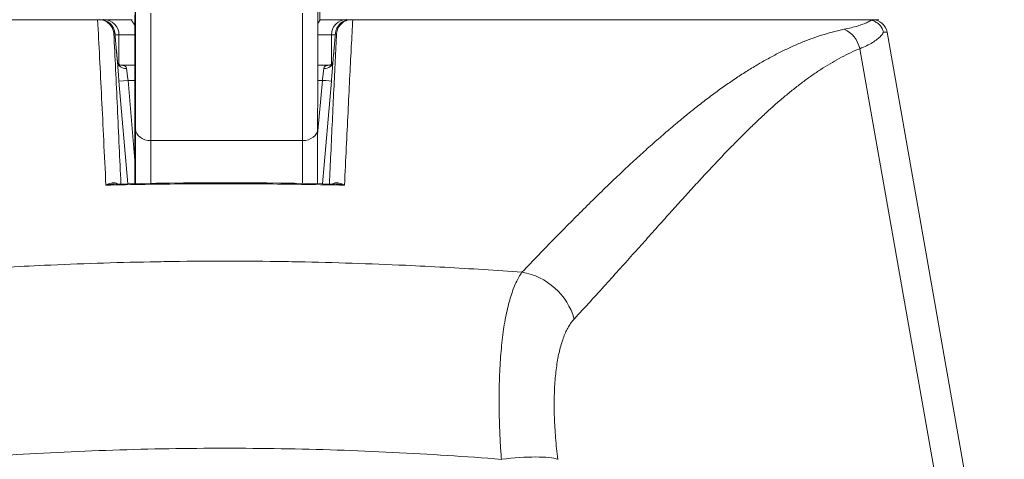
# Model space of a CAD drawing. Header units: inches. Extents: x 1 to 178, y 1 to 113.
# Tile 7 of 66: x 62.311 to 63.589, y 18.209 to 18.779. Entities that reach past the tile are written whole.
import ezdxf

# ---------------------------------------------------------------- set-up
doc = ezdxf.new("R2010")
doc.units = ezdxf.units.IN
doc.header["$LTSCALE"] = 10.666667
doc.header["$MEASUREMENT"] = 0
for name, color, linetype, lineweight in [('Dimension (ANSI)', 7, 'Continuous', 13), ('Visible (ANSI)', 7, 'Continuous', 13), ('Visible Narrow (ANSI)', 7, 'Continuous', 18)]:
    doc.layers.add(name, color=color, linetype=linetype, lineweight=lineweight)
doc.styles.add('Note Text (ANSI)', font='RomanS.shx')
doc.dimstyles.new('Default (ANSI)', dxfattribs={"dimscale": 10.666667, "dimtxt": 0.12, "dimasz": 0.098425, "dimexe": 0.125, "dimexo": 0.0625, "dimgap": 0.031496, "dimtad": 0, "dimtih": 1, "dimtoh": 1, "dimrnd": 1e-08, "dimzin": 0, "dimdsep": 46, "dimtxsty": 'Note Text (ANSI)', "dimcen": 0.09, "dimdle": 0.393701, "dimclrd": 256, "dimclre": 256, "dimclrt": 256, "dimadec": 0, "dimazin": 0, "dimtfac": 1, "dimtofl": 0, "dimtmove": 0, "dimatfit": 3, "dimfxl": 1, "dimtolj": 1, "dimtzin": 4, "dimlwd": -1, "dimlwe": -1, "dimarcsym": 0})

# ---------------------------------------------------------------- blocks, each defined once
blk = doc.blocks.new('*D10')
at = {"layer": 'Defpoints', "color": 0, "transparency": 16777216}
for p in [(64.703, 21.8328), (40.828, 17.9457), (64.703, 17.9457)]:
    blk.add_point(p, dxfattribs=at)
at = {"layer": 'Dimension (ANSI)', "transparency": 16777216}
for p, q in [((40.828, 18.6123), (40.828, 23.1661)), ((64.703, 18.6123), (64.703, 23.1661)), ((41.8778, 21.8328), (49.8695, 21.8328)), ((63.6531, 21.8328), (55.6614, 21.8328))]:
    blk.add_line(p, q, dxfattribs=at)
for points in [[(41.8778, 22.0077), (41.8778, 21.6578), (40.828, 21.8328)], [(63.6531, 22.0077), (63.6531, 21.6578), (64.703, 21.8328)]]:
    blk.add_solid(points, dxfattribs=at)
at = {"layer": 'Dimension (ANSI)', "transparency": 16777216, "insert": (50.2055, 22.4728), "char_height": 1.28, "attachment_point": 1, "style": 'Note Text (ANSI)'}
blk.add_mtext('\\A1;23.87', dxfattribs=at)
blk = doc.blocks.new('*D11')
at = {"layer": 'Defpoints', "color": 0, "transparency": 16777216}
for p in [(64.703, 21.8328), (64.703, 17.9457), (64.828, 17.0282)]:
    blk.add_point(p, dxfattribs=at)
at = {"layer": 'Dimension (ANSI)', "transparency": 16777216}
for p, q in [((64.703, 18.6123), (64.703, 23.1661)), ((64.828, 17.6948), (64.828, 23.1661)), ((63.6531, 21.8328), (62.6032, 21.8328)), ((65.8778, 21.8328), (66.9277, 21.8328))]:
    blk.add_line(p, q, dxfattribs=at)
for points in [[(63.6531, 22.0077), (63.6531, 21.6578), (64.703, 21.8328)], [(65.8778, 22.0077), (65.8778, 21.6578), (64.828, 21.8328)]]:
    blk.add_solid(points, dxfattribs=at)
at = {"layer": 'Dimension (ANSI)', "transparency": 16777216, "insert": (67.2637, 22.4728), "char_height": 1.28, "attachment_point": 1, "style": 'Note Text (ANSI)'}
blk.add_mtext('\\A1;0.13', dxfattribs=at)

msp = doc.modelspace()

# ---------------------------------------------------------------- linework, layer by layer
at = {"layer": 'Visible (ANSI)'}
for p, q in [((62.7007, 18.7792), (62.7013, 18.7792)), ((62.4402, 18.7596), (62.4402, 18.7213)), ((62.7158, 18.7596), (62.7158, 18.7213)), ((63.4366, 18.763), (63.5543, 18.0956)), ((62.4609, 18.7202), (62.4421, 18.7202)), ((62.7138, 18.7202), (62.698, 18.7202)), ((62.4609, 18.6928), (62.4609, 18.6473)), ((62.6979, 18.6373), (62.6978, 18.5664)), ((62.8535, 18.4584), (62.8535, 18.4584)), ((62.3811, 18.2187), (62.3811, 18.2187)), ((62.7748, 18.2187), (62.7748, 18.2187))]:
    msp.add_line(p, q, dxfattribs=at)
for centre, start, end in [((62.4154, 18.7596), 4.9119, 90), ((62.4205, 18.7596), 0, 90), ((62.7354, 18.7596), 90, 180), ((62.7405, 18.7596), 90, 175.0881), ((63.4173, 18.7596), 10, 90)]:
    msp.add_arc(centre, 0.0197, start, end, dxfattribs=at)
msp.add_ellipse((62.4417, 18.732), major_axis=(0, -0.0118), ratio=0.79344, start_param=6.283173, end_param=6.283207, dxfattribs=at)
for points, knots in [([(62.698, 18.8011), (62.698, 18.7804), (62.698, 18.7601), (62.698, 18.7124), (62.698, 18.6856), (62.6979, 18.6537), (62.6979, 18.6452), (62.6979, 18.6373)], [0.0826085, 0.0826085, 0.0826085, 0.0826085, 0.2432605, 0.2432605, 0.482131, 0.482131, 0.5753368, 0.5753368, 0.5753368, 0.5753368]), ([(61.7306, 18.7792), (61.7306, 18.7792), (61.7309, 18.7792), (61.7314, 18.7792), (61.7319, 18.7792), (61.7327, 18.7792), (61.7336, 18.7792), (61.7346, 18.7792), (61.7358, 18.7792), (61.7371, 18.7792), (61.7385, 18.7792), (61.74, 18.7792), (61.7418, 18.7792), (61.7435, 18.7792), (61.7455, 18.7792), (61.7476, 18.7792), (61.7497, 18.7792), (61.7519, 18.7792), (61.7544, 18.7792), (61.757, 18.7792), (61.7597, 18.7792), (61.7629, 18.7792), (61.7661, 18.7792), (61.7697, 18.7792), (61.7737, 18.7792), (61.7776, 18.7792), (61.7819, 18.7792), (61.7866, 18.7792), (61.7913, 18.7792), (61.7964, 18.7792), (61.8019, 18.7792), (61.8074, 18.7792), (61.8134, 18.7792), (61.8197, 18.7792), (61.8261, 18.7792), (61.833, 18.7792), (61.8402, 18.7792), (61.8475, 18.7792), (61.8552, 18.7792), (61.8636, 18.7792), (61.8719, 18.7792), (61.881, 18.7792), (61.8899, 18.7792), (61.8988, 18.7792), (61.9076, 18.7792), (61.9161, 18.7792), (61.9246, 18.7792), (61.9327, 18.7792), (61.9405, 18.7792), (61.9484, 18.7792), (61.956, 18.7792), (61.9635, 18.7792), (61.971, 18.7792), (61.9784, 18.7792), (61.9859, 18.7792), (61.9934, 18.7792), (62.0009, 18.7792), (62.0087, 18.7792), (62.0164, 18.7792), (62.0243, 18.7792), (62.0324, 18.7792), (62.0405, 18.7792), (62.0488, 18.7792), (62.0573, 18.7792), (62.0659, 18.7792), (62.0748, 18.7792), (62.0839, 18.7792), (62.0931, 18.7792), (62.1024, 18.7792), (62.1113, 18.7792), (62.1201, 18.7792), (62.1286, 18.7792), (62.1366, 18.7792), (62.1446, 18.7792), (62.1521, 18.7792), (62.1593, 18.7792), (62.1665, 18.7792), (62.1733, 18.7792), (62.1798, 18.7792), (62.1863, 18.7792), (62.1924, 18.7792), (62.1982, 18.7792), (62.204, 18.7792), (62.2095, 18.7792), (62.2147, 18.7792), (62.2199, 18.7792), (62.2249, 18.7792), (62.2297, 18.7792), (62.2345, 18.7792), (62.2392, 18.7792), (62.2438, 18.7792), (62.2484, 18.7792), (62.2529, 18.7792), (62.2575, 18.7792), (62.2621, 18.7792), (62.2667, 18.7792), (62.2716, 18.7792), (62.2764, 18.7792), (62.2814, 18.7792), (62.2867, 18.7792), (62.2921, 18.7792), (62.2978, 18.7792), (62.3036, 18.7792), (62.3093, 18.7792), (62.3152, 18.7792), (62.3207, 18.7792), (62.3262, 18.7792), (62.3313, 18.7792), (62.3362, 18.7792), (62.341, 18.7792), (62.3456, 18.7792), (62.3499, 18.7792), (62.3542, 18.7792), (62.3584, 18.7792), (62.3624, 18.7792), (62.3663, 18.7792), (62.3702, 18.7792), (62.3738, 18.7792), (62.3775, 18.7792), (62.381, 18.7792), (62.3844, 18.7792), (62.3878, 18.7792), (62.3911, 18.7792), (62.3942, 18.7792), (62.3974, 18.7792), (62.4004, 18.7792), (62.4033, 18.7792), (62.4062, 18.7792), (62.409, 18.7792), (62.4117, 18.7792), (62.4144, 18.7792), (62.4171, 18.7792), (62.4196, 18.7792), (62.4222, 18.7792), (62.4246, 18.7792), (62.427, 18.7792), (62.4294, 18.7792), (62.4317, 18.7792), (62.434, 18.7792), (62.4362, 18.7792), (62.4384, 18.7792), (62.4405, 18.7792), (62.4426, 18.7792), (62.4446, 18.7792), (62.4466, 18.7792), (62.4485, 18.7792), (62.4504, 18.7792), (62.4521, 18.7792), (62.4539, 18.7792), (62.4556, 18.7792), (62.4572, 18.7792)], [0, 0, 0, 0, 0.02, 0.02, 0.02, 0.04, 0.04, 0.04, 0.06, 0.06, 0.06, 0.08, 0.08, 0.08, 0.1, 0.1, 0.1, 0.12, 0.12, 0.12, 0.14, 0.14, 0.14, 0.16, 0.16, 0.16, 0.18, 0.18, 0.18, 0.2, 0.2, 0.2, 0.22, 0.22, 0.22, 0.24, 0.24, 0.24, 0.26, 0.26, 0.26, 0.28, 0.28, 0.28, 0.3, 0.3, 0.3, 0.32, 0.32, 0.32, 0.34, 0.34, 0.34, 0.36, 0.36, 0.36, 0.38, 0.38, 0.38, 0.4, 0.4, 0.4, 0.42, 0.42, 0.42, 0.44, 0.44, 0.44, 0.46, 0.46, 0.46, 0.48, 0.48, 0.48, 0.5, 0.5, 0.5, 0.52, 0.52, 0.52, 0.54, 0.54, 0.54, 0.56, 0.56, 0.56, 0.58, 0.58, 0.58, 0.6, 0.6, 0.6, 0.62, 0.62, 0.62, 0.64, 0.64, 0.64, 0.66, 0.66, 0.66, 0.68, 0.68, 0.68, 0.7, 0.7, 0.7, 0.72, 0.72, 0.72, 0.74, 0.74, 0.74, 0.76, 0.76, 0.76, 0.78, 0.78, 0.78, 0.8, 0.8, 0.8, 0.82, 0.82, 0.82, 0.84, 0.84, 0.84, 0.86, 0.86, 0.86, 0.88, 0.88, 0.88, 0.9, 0.9, 0.9, 0.92, 0.92, 0.92, 0.94, 0.94, 0.94, 0.96, 0.96, 0.96, 0.98, 0.98, 0.98, 1, 1, 1, 1]), ([(62.4139, 18.7792), (62.4162, 18.7792), (62.4186, 18.7788), (62.4232, 18.7771), (62.4254, 18.7757), (62.4291, 18.7723), (62.4306, 18.7702), (62.4325, 18.7662), (62.4331, 18.7644), (62.4334, 18.7621), (62.4335, 18.7617), (62.4335, 18.7613)], [-0.07186063, -0.07186063, -0.07186063, -0.07186063, -0.05375453, -0.05375453, -0.03421213, -0.03421213, -0.01469635, -0.01469635, 0, 0, 0.00333954, 0.00333954, 0.00333954, 0.00333954]), ([(62.4609, 18.7721), (62.4597, 18.7736), (62.4587, 18.7748), (62.4573, 18.7767), (62.4569, 18.7775), (62.4566, 18.7782), (62.4566, 18.7784), (62.4566, 18.7785)], [0.012185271, 0.012185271, 0.012185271, 0.012185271, 0.01644749, 0.01644749, 0.02012058, 0.02012058, 0.02145456, 0.02145456, 0.02145456, 0.02145456]), ([(62.4609, 18.6928), (62.4609, 18.7031), (62.4609, 18.714), (62.4609, 18.735), (62.4609, 18.7453), (62.4609, 18.7644), (62.4609, 18.7733), (62.4609, 18.7825), (62.4609, 18.7839), (62.4609, 18.7853)], [0, 0, 0, 0, 0.0810285, 0.0810285, 0.1605957, 0.1605957, 0.2402112, 0.2402112, 0.2554709, 0.2554709, 0.2554709, 0.2554709]), ([(62.7006, 18.7785), (62.7006, 18.7785), (62.7006, 18.7784), (62.7006, 18.778), (62.7003, 18.7775), (62.6994, 18.7761), (62.6988, 18.7752), (62.698, 18.7743)], [0.045272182, 0.045272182, 0.045272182, 0.045272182, 0.045667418, 0.045667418, 0.048563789, 0.048563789, 0.051735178, 0.051735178, 0.051735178, 0.051735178]), ([(62.7013, 18.7792), (62.7029, 18.7792), (62.7046, 18.7792), (62.7064, 18.7792), (62.7081, 18.7792), (62.71, 18.7792), (62.7119, 18.7792), (62.7138, 18.7792), (62.7158, 18.7792), (62.7179, 18.7792), (62.72, 18.7792), (62.7221, 18.7792), (62.7243, 18.7792), (62.7265, 18.7792), (62.7288, 18.7792), (62.7311, 18.7792), (62.7335, 18.7792), (62.7359, 18.7792), (62.7383, 18.7792), (62.7408, 18.7792), (62.7433, 18.7792), (62.7459, 18.7792), (62.7485, 18.7792), (62.7511, 18.7792), (62.7539, 18.7792), (62.7567, 18.7792), (62.7596, 18.7792), (62.7626, 18.7792), (62.7655, 18.7792), (62.7686, 18.7792), (62.7719, 18.7792), (62.7751, 18.7792), (62.7784, 18.7792), (62.7819, 18.7792), (62.7855, 18.7792), (62.7891, 18.7792), (62.7929, 18.7792), (62.7967, 18.7792), (62.8007, 18.7792), (62.8049, 18.7792), (62.809, 18.7792), (62.8134, 18.7792), (62.8178, 18.7792), (62.8223, 18.7792), (62.8269, 18.7792), (62.8319, 18.7792), (62.8368, 18.7792), (62.842, 18.7792), (62.8474, 18.7792), (62.8529, 18.7792), (62.8585, 18.7792), (62.8639, 18.7792), (62.8694, 18.7792), (62.8746, 18.7792), (62.8796, 18.7792), (62.8846, 18.7792), (62.8894, 18.7792), (62.8941, 18.7792), (62.8988, 18.7792), (62.9034, 18.7792), (62.908, 18.7792), (62.9125, 18.7792), (62.9171, 18.7792), (62.9217, 18.7792), (62.9264, 18.7792), (62.9311, 18.7792), (62.936, 18.7792), (62.941, 18.7792), (62.9461, 18.7792), (62.9515, 18.7792), (62.957, 18.7792), (62.9627, 18.7792), (62.9688, 18.7792), (62.9748, 18.7792), (62.9812, 18.7792), (62.988, 18.7792), (62.9948, 18.7792), (63.0019, 18.7792), (63.0094, 18.7792), (63.0168, 18.7792), (63.0247, 18.7792), (63.033, 18.7792), (63.0413, 18.7792), (63.05, 18.7792), (63.0589, 18.7792), (63.0679, 18.7792), (63.077, 18.7792), (63.0857, 18.7792), (63.0945, 18.7792), (63.1029, 18.7792), (63.1111, 18.7792), (63.1192, 18.7792), (63.1272, 18.7792), (63.1351, 18.7792), (63.1429, 18.7792), (63.1505, 18.7792), (63.1581, 18.7792), (63.1656, 18.7792), (63.1729, 18.7792), (63.1803, 18.7792), (63.1876, 18.7792), (63.1949, 18.7792), (63.2022, 18.7792), (63.2096, 18.7792), (63.2171, 18.7792), (63.2247, 18.7792), (63.2324, 18.7792), (63.2402, 18.7792), (63.2483, 18.7792), (63.2564, 18.7792), (63.2647, 18.7792), (63.2729, 18.7792), (63.2812, 18.7792), (63.2893, 18.7792), (63.2969, 18.7792), (63.3046, 18.7792), (63.3118, 18.7792), (63.3187, 18.7792), (63.3255, 18.7792), (63.3321, 18.7792), (63.3382, 18.7792), (63.3444, 18.7792), (63.3501, 18.7792), (63.3555, 18.7792), (63.3609, 18.7792), (63.366, 18.7792), (63.3706, 18.7792), (63.3753, 18.7792), (63.3796, 18.7792), (63.3836, 18.7792), (63.3876, 18.7792), (63.3912, 18.7792), (63.3944, 18.7792), (63.3976, 18.7792), (63.4003, 18.7792), (63.4028, 18.7792), (63.4053, 18.7792), (63.4075, 18.7792), (63.4095, 18.7792), (63.4116, 18.7792), (63.4135, 18.7792), (63.4152, 18.7792), (63.4169, 18.7792), (63.4184, 18.7792), (63.4197, 18.7792), (63.421, 18.7792), (63.4221, 18.7792), (63.4231, 18.7792), (63.424, 18.7792), (63.4247, 18.7792), (63.4252, 18.7792), (63.4257, 18.7792), (63.4259, 18.7792), (63.426, 18.7792)], [0, 0, 0, 0, 0.019608, 0.019608, 0.019608, 0.039216, 0.039216, 0.039216, 0.058824, 0.058824, 0.058824, 0.078431, 0.078431, 0.078431, 0.098039, 0.098039, 0.098039, 0.117647, 0.117647, 0.117647, 0.137255, 0.137255, 0.137255, 0.156863, 0.156863, 0.156863, 0.176471, 0.176471, 0.176471, 0.196078, 0.196078, 0.196078, 0.215686, 0.215686, 0.215686, 0.235294, 0.235294, 0.235294, 0.254902, 0.254902, 0.254902, 0.27451, 0.27451, 0.27451, 0.294118, 0.294118, 0.294118, 0.313725, 0.313725, 0.313725, 0.333333, 0.333333, 0.333333, 0.352941, 0.352941, 0.352941, 0.372549, 0.372549, 0.372549, 0.392157, 0.392157, 0.392157, 0.411765, 0.411765, 0.411765, 0.431373, 0.431373, 0.431373, 0.45098, 0.45098, 0.45098, 0.470588, 0.470588, 0.470588, 0.490196, 0.490196, 0.490196, 0.509804, 0.509804, 0.509804, 0.529412, 0.529412, 0.529412, 0.54902, 0.54902, 0.54902, 0.568627, 0.568627, 0.568627, 0.588235, 0.588235, 0.588235, 0.607843, 0.607843, 0.607843, 0.627451, 0.627451, 0.627451, 0.647059, 0.647059, 0.647059, 0.666667, 0.666667, 0.666667, 0.686275, 0.686275, 0.686275, 0.705882, 0.705882, 0.705882, 0.72549, 0.72549, 0.72549, 0.745098, 0.745098, 0.745098, 0.764706, 0.764706, 0.764706, 0.784314, 0.784314, 0.784314, 0.803922, 0.803922, 0.803922, 0.823529, 0.823529, 0.823529, 0.843137, 0.843137, 0.843137, 0.862745, 0.862745, 0.862745, 0.882353, 0.882353, 0.882353, 0.901961, 0.901961, 0.901961, 0.921569, 0.921569, 0.921569, 0.941176, 0.941176, 0.941176, 0.960784, 0.960784, 0.960784, 0.980392, 0.980392, 0.980392, 1, 1, 1, 1]), ([(62.742, 18.7792), (62.7396, 18.7792), (62.7371, 18.7788), (62.7348, 18.7779), (62.7325, 18.777), (62.7304, 18.7757), (62.7287, 18.774), (62.7269, 18.7724), (62.7254, 18.7704), (62.7243, 18.7682), (62.7232, 18.766), (62.7226, 18.7637), (62.7224, 18.7613)], [0, 0, 0, 0, 0.25, 0.25, 0.25, 0.5, 0.5, 0.5, 0.75, 0.75, 0.75, 1, 1, 1, 1]), ([(63.4162, 18.7785), (63.4149, 18.7788), (63.4136, 18.779), (63.4111, 18.7792), (63.4099, 18.7792), (63.4089, 18.7792)], [0.000001, 0.000001, 0.000001, 0.000001, 0.01272699, 0.01272699, 0.02459906, 0.02459906, 0.02459906, 0.02459906]), ([(63.4162, 18.7785), (63.4179, 18.7781), (63.4197, 18.7774), (63.4231, 18.7756), (63.4246, 18.7746), (63.4274, 18.772), (63.4286, 18.7705), (63.4305, 18.7675), (63.4312, 18.7659), (63.4318, 18.7638), (63.4319, 18.7634), (63.432, 18.763)], [0.00000021, 0.00000021, 0.00000021, 0.00000021, 0.01790702, 0.01790702, 0.03464891, 0.03464891, 0.05076492, 0.05076492, 0.06565697, 0.06565697, 0.06905546, 0.06905546, 0.06905546, 0.06905546]), ([(62.4367, 18.7416), (62.437, 18.7374), (62.4374, 18.7332), (62.4379, 18.7275), (62.4381, 18.7259), (62.4382, 18.7243)], [0, 0, 0, 0, 0.03177496, 0.03177496, 0.04542173, 0.04542173, 0.04542173, 0.04542173]), ([(62.7177, 18.7243), (62.718, 18.7279), (62.7184, 18.7319), (62.7189, 18.7378), (62.7191, 18.7397), (62.7192, 18.7416)], [0, 0, 0, 0, 0.03104913, 0.03104913, 0.0454378, 0.0454378, 0.0454378, 0.0454378]), ([(62.4382, 18.7243), (62.4382, 18.7242), (62.4383, 18.7241), (62.4384, 18.7237), (62.4385, 18.7234), (62.439, 18.7225), (62.4394, 18.722), (62.4402, 18.7212), (62.4406, 18.7209), (62.4413, 18.7205), (62.4417, 18.7203), (62.4421, 18.7202), (62.4422, 18.7202), (62.4422, 18.7202)], [0.00221293, 0.00221293, 0.00221293, 0.00221293, 0.00676414, 0.00676414, 0.01367449, 0.01367449, 0.0232353, 0.0232353, 0.0303251, 0.0303251, 0.03762674, 0.03762674, 0.0442281, 0.0442281, 0.0442281, 0.0442281]), ([(62.7137, 18.7202), (62.7137, 18.7202), (62.7137, 18.7202), (62.7139, 18.7202), (62.7142, 18.7203), (62.7149, 18.7207), (62.7154, 18.721), (62.7165, 18.7219), (62.7171, 18.7227), (62.7175, 18.7236), (62.7176, 18.7239), (62.7177, 18.7241), (62.7177, 18.7242), (62.7177, 18.7243)], [0.00826605, 0.00826605, 0.00826605, 0.00826605, 0.01093076, 0.01093076, 0.01929717, 0.01929717, 0.02796556, 0.02796556, 0.04070726, 0.04070726, 0.04645278, 0.04645278, 0.05018482, 0.05018482, 0.05018482, 0.05018482]), ([(62.4609, 18.5665), (62.4609, 18.5739), (62.4609, 18.5821), (62.4609, 18.6005), (62.4609, 18.611), (62.4609, 18.6301), (62.4609, 18.6389), (62.4609, 18.6473)], [0.1753991, 0.1753991, 0.1753991, 0.1753991, 0.2454689, 0.2454689, 0.3251907, 0.3251907, 0.3912181, 0.3912181, 0.3912181, 0.3912181])]:
    msp.add_open_spline(points, degree=3, knots=knots, dxfattribs=at)
for points in [[(62.4566, 18.7792), (62.4566, 18.7792), (62.4566, 18.779), (62.4566, 18.7785)], [(62.7006, 18.7785), (62.7007, 18.779), (62.7007, 18.7792), (62.7007, 18.7792)], [(62.435, 18.7612), (62.4356, 18.7547), (62.4361, 18.7481), (62.4367, 18.7416)], [(62.7192, 18.7416), (62.7198, 18.7481), (62.7204, 18.7547), (62.7209, 18.7612)], [(62.4382, 18.7243), (62.4382, 18.7243), (62.4382, 18.7243), (62.4382, 18.7243)], [(62.4338, 18.5659), (62.5298, 18.5682), (62.6261, 18.5682), (62.7221, 18.5659)]]:
    msp.add_open_spline(points, degree=3, dxfattribs=at)
at = {"layer": 'Visible Narrow (ANSI)'}
for p, q in [((62.7006, 19.1975), (62.7006, 18.7785)), ((62.435, 18.7613), (62.4335, 18.7613)), ((62.4351, 18.7596), (62.4402, 18.7596)), ((62.4609, 18.7596), (62.4402, 18.7596)), ((62.7158, 18.7596), (62.698, 18.7596)), ((62.7158, 18.7596), (62.7208, 18.7596)), ((62.7209, 18.7613), (62.7224, 18.7613)), ((63.4012, 18.7416), (63.5152, 18.0956)), ((62.4402, 18.6995), (62.452, 18.7005)), ((62.4609, 18.7005), (62.452, 18.7005)), ((62.452, 18.7005), (62.4609, 18.5967)), ((62.6979, 18.6301), (62.704, 18.7005)), ((62.704, 18.7005), (62.698, 18.7005)), ((62.7395, 18.7044), (62.7395, 18.7044)), ((62.4402, 18.6995), (62.4517, 18.5663)), ((62.4609, 18.6928), (62.4609, 18.6473)), ((62.7042, 18.5663), (62.7157, 18.6995)), ((62.4616, 18.5665), (62.4617, 18.6374)), ((62.4813, 18.5668), (62.4814, 18.6223)), ((62.4814, 18.6223), (62.6782, 18.6223)), ((62.6782, 18.6223), (62.6781, 18.5668)), ((63.1831, 18.5595), (63.1831, 18.5595)), ((63.1636, 18.538), (63.1636, 18.538)), ((62.3549, 18.461), (62.3549, 18.461)), ((62.3676, 18.4615), (62.3676, 18.4615)), ((62.7883, 18.4615), (62.7883, 18.4615)), ((62.8011, 18.461), (62.8011, 18.461)), ((62.8637, 18.4579), (62.8637, 18.4579)), ((62.3549, 18.2175), (62.3549, 18.2175)), ((62.3676, 18.2181), (62.3676, 18.2181)), ((62.5153, 18.2226), (62.5153, 18.2226)), ((62.6406, 18.2226), (62.6406, 18.2226)), ((62.7883, 18.2181), (62.7883, 18.2181)), ((62.8011, 18.2175), (62.8011, 18.2175))]:
    msp.add_line(p, q, dxfattribs=at)
msp.add_ellipse((62.4614, 18.8635), major_axis=(0, -0.2264), ratio=0.001274, dxfattribs=at)
for centre, major_axis, ratio, start_param, end_param in [((62.4614, 18.8635), (0, 0.2953), 0.001274, 3.840301, 4.610219), ((62.4154, 18.7596), (-0.0017, 0.0196), 0.999886, 4.712389, 6.197248), ((62.4205, 18.7596), (0, 0.0197), 0.242424, 0, 0.209684), ((62.4608, 18.7145), (0, -0.0984), 0.001274, 1.347882, 2.374224), ((62.4811, 18.8635), (0, 0.315), 0.001274, 3.840301, 4.469049), ((62.678, 18.8635), (0, -0.315), 0.001274, 0.698708, 1.327381), ((62.7405, 18.7596), (0, 0.0197), 0.999885, 0, 1.484859), ((62.7354, 18.7596), (0, 0.0197), 0.242424, 6.073501, 6.283185), ((63.371, 18.7362), (-0.0117, 0.0312), 0.918444, 4.549203, 5.568564), ((62.4405, 18.6994), (-0.0983, 1.1448), 0.000167, 1.516693, 1.533906), ((62.7381, 18.7597), (0.6986, 0.0033), 0.000807, 0.000126, 0.114964), ((62.4171, 18.7399), (0.0196, 0.0017), 0.017406, 6.283183, 6.298323), ((62.7388, 18.7399), (-0.0196, 0.0017), 0.017406, 6.268048, 6.283199), ((62.45, 18.725), (-0.0118, -0.0008), 0.778075, 0.024087, 1.518451), ((62.4524, 18.7005), (-0.0027, 0.0197), 0.02376, 0.674856, 1.567289), ((62.7035, 18.7005), (-0.0027, -0.0197), 0.02375, 1.574342, 2.466734), ((62.7059, 18.725), (0.0118, -0.0008), 0.77808, 4.7648, 6.256451), ((62.704, 18.7005), (0.0118, -0.001), 0.00001, 4.712475, 6.268225), ((62.461, 18.6256), (0, -0.0984), 0.001274, 4.489474, 5.356207), ((62.4814, 18.6374), (-0.0197, 0), 0.765673, 0.00198, 1.572776), ((62.6782, 18.6374), (0.0197, 0), 0.765673, 4.714369, 6.283185), ((62.9574, 18.377), (-0.0578, 0.0535), 0.919114, 4.113094, 5.344008), ((62.9363, 18.1951), (0.0781, 0.0098), 0.172345, 0.336593, 1.549239)]:
    msp.add_ellipse(centre, major_axis=major_axis, ratio=ratio, start_param=start_param, end_param=end_param, dxfattribs=at)
for points, knots in [([(62.4232, 18.5644), (62.4223, 18.5841), (62.4213, 18.6034), (62.4204, 18.6223), (62.4195, 18.6411), (62.4186, 18.6595), (62.4177, 18.6774), (62.4168, 18.6953), (62.416, 18.7128), (62.4151, 18.7298), (62.4142, 18.7467), (62.4133, 18.7633), (62.4125, 18.7792)], [0.0000001, 0.0000001, 0.0000001, 0.0000001, 0.25, 0.25, 0.25, 0.5, 0.5, 0.5, 0.75, 0.75, 0.75, 0.9999943, 0.9999943, 0.9999943, 0.9999943]), ([(62.7434, 18.7792), (62.7428, 18.768), (62.7422, 18.7564), (62.7416, 18.7443), (62.7415, 18.7436), (62.7415, 18.7428), (62.7415, 18.7421), (62.7408, 18.7292), (62.7401, 18.7158), (62.7394, 18.702), (62.7387, 18.6881), (62.738, 18.6738), (62.7373, 18.659), (62.7365, 18.6441), (62.7358, 18.6288), (62.735, 18.613), (62.7343, 18.5973), (62.7335, 18.581), (62.7327, 18.5644)], [0.0000001, 0.0000001, 0.0000001, 0.0000001, 0.1884522, 0.1884522, 0.1884522, 0.2, 0.2, 0.2, 0.4, 0.4, 0.4, 0.6, 0.6, 0.6, 0.8, 0.8, 0.8, 1, 1, 1, 1]), ([(63.4162, 18.7785), (63.4147, 18.7776), (63.4131, 18.7767), (63.4113, 18.7759), (63.4095, 18.775), (63.4075, 18.7742), (63.4053, 18.7734), (63.4031, 18.7726), (63.4008, 18.7718), (63.3983, 18.771), (63.3957, 18.7703), (63.393, 18.7696), (63.3902, 18.7688), (63.3873, 18.7681), (63.3842, 18.7674), (63.381, 18.7668)], [0.0000001, 0.0000001, 0.0000001, 0.0000001, 0.2, 0.2, 0.2, 0.4, 0.4, 0.4, 0.6, 0.6, 0.6, 0.8, 0.8, 0.8, 1, 1, 1, 1]), ([(63.381, 18.7668), (63.3764, 18.7658), (63.3718, 18.7647), (63.3672, 18.7635), (63.3625, 18.7623), (63.3579, 18.761), (63.3533, 18.7596), (63.3487, 18.7582), (63.3441, 18.7566), (63.3395, 18.755), (63.3349, 18.7533), (63.3303, 18.7515), (63.3256, 18.7496), (63.321, 18.7477), (63.3164, 18.7457), (63.3118, 18.7436), (63.3071, 18.7415), (63.3025, 18.7393), (63.2979, 18.737), (63.2932, 18.7346), (63.2885, 18.7322), (63.2839, 18.7296), (63.2792, 18.7271), (63.2745, 18.7244), (63.2698, 18.7216), (63.2651, 18.7189), (63.2603, 18.716), (63.2556, 18.713), (63.2508, 18.71), (63.246, 18.7069), (63.2412, 18.7037), (63.2364, 18.7005), (63.2315, 18.6971), (63.2266, 18.6937), (63.2218, 18.6903), (63.2168, 18.6867), (63.2119, 18.6831), (63.2069, 18.6794), (63.2019, 18.6756), (63.1969, 18.6717), (63.1918, 18.6679), (63.1868, 18.6638), (63.1816, 18.6597), (63.1765, 18.6556), (63.1713, 18.6513), (63.1661, 18.647), (63.1608, 18.6426), (63.1555, 18.6381), (63.1501, 18.6335), (63.1448, 18.6289), (63.1393, 18.6242), (63.1339, 18.6193), (63.1284, 18.6144), (63.1228, 18.6094), (63.1171, 18.6043), (63.1115, 18.5991), (63.1058, 18.5938), (63.1, 18.5884), (63.0942, 18.583), (63.0883, 18.5775), (63.0823, 18.5717), (63.0763, 18.566), (63.0703, 18.5602), (63.0641, 18.5542), (63.0579, 18.5482), (63.0517, 18.542), (63.0453, 18.5357), (63.0389, 18.5294), (63.0325, 18.5229), (63.0259, 18.5162), (63.0193, 18.5096), (63.0125, 18.5027), (63.0057, 18.4957), (62.9988, 18.4887), (62.9919, 18.4816), (62.9848, 18.4742), (62.9776, 18.4668), (62.9704, 18.4592), (62.963, 18.4515)], [0, 0, 0, 0, 0.038462, 0.038462, 0.038462, 0.076923, 0.076923, 0.076923, 0.115385, 0.115385, 0.115385, 0.153846, 0.153846, 0.153846, 0.192308, 0.192308, 0.192308, 0.230769, 0.230769, 0.230769, 0.269231, 0.269231, 0.269231, 0.307692, 0.307692, 0.307692, 0.346154, 0.346154, 0.346154, 0.384615, 0.384615, 0.384615, 0.423077, 0.423077, 0.423077, 0.461538, 0.461538, 0.461538, 0.5, 0.5, 0.5, 0.538462, 0.538462, 0.538462, 0.576923, 0.576923, 0.576923, 0.615385, 0.615385, 0.615385, 0.653846, 0.653846, 0.653846, 0.692308, 0.692308, 0.692308, 0.730769, 0.730769, 0.730769, 0.769231, 0.769231, 0.769231, 0.807692, 0.807692, 0.807692, 0.846154, 0.846154, 0.846154, 0.884615, 0.884615, 0.884615, 0.923077, 0.923077, 0.923077, 0.961538, 0.961538, 0.961538, 1, 1, 1, 1]), ([(62.4427, 18.5661), (62.442, 18.5824), (62.4412, 18.5984), (62.4405, 18.614), (62.4397, 18.6316), (62.4389, 18.6488), (62.4381, 18.6656), (62.4373, 18.6824), (62.4365, 18.6987), (62.4358, 18.7147), (62.435, 18.7306), (62.4343, 18.7462), (62.4335, 18.7612)], [0.027492, 0.027492, 0.027492, 0.027492, 0.25, 0.25, 0.25, 0.5, 0.5, 0.5, 0.75, 0.75, 0.75, 0.9999846, 0.9999846, 0.9999846, 0.9999846]), ([(62.7224, 18.7613), (62.7218, 18.75), (62.7213, 18.7383), (62.7207, 18.7262), (62.7201, 18.714), (62.7195, 18.7015), (62.7189, 18.6885), (62.7183, 18.6755), (62.7176, 18.6621), (62.717, 18.6482), (62.7163, 18.6343), (62.7157, 18.62), (62.715, 18.6053), (62.7144, 18.5925), (62.7138, 18.5794), (62.7132, 18.5661)], [0, 0, 0, 0, 0.2, 0.2, 0.2, 0.4, 0.4, 0.4, 0.6, 0.6, 0.6, 0.8, 0.8, 0.8, 0.9738598, 0.9738598, 0.9738598, 0.9738598]), ([(62.7192, 18.7416), (62.7195, 18.7448), (62.7198, 18.7481), (62.7201, 18.7514), (62.7204, 18.7547), (62.7206, 18.758), (62.7209, 18.7613)], [0, 0, 0, 0, 0.5, 0.5, 0.5, 1, 1, 1, 1]), ([(63.432, 18.763), (63.4311, 18.7614), (63.43, 18.7599), (63.4286, 18.7583), (63.4273, 18.7568), (63.4257, 18.7553), (63.4238, 18.7539), (63.422, 18.7524), (63.4199, 18.751), (63.4176, 18.7496), (63.4154, 18.7482), (63.4128, 18.7468), (63.4101, 18.7455), (63.4074, 18.7442), (63.4044, 18.7429), (63.4012, 18.7416)], [0, 0, 0, 0, 0.2, 0.2, 0.2, 0.4, 0.4, 0.4, 0.6, 0.6, 0.6, 0.8, 0.8, 0.8, 1, 1, 1, 1]), ([(62.4383, 18.724), (62.438, 18.7266), (62.4378, 18.7293), (62.4375, 18.7322), (62.4372, 18.7352), (62.437, 18.7383), (62.4367, 18.7416)], [0.0000188, 0.0000188, 0.0000188, 0.0000188, 0.5, 0.5, 0.5, 1, 1, 1, 1]), ([(62.7177, 18.724), (62.7179, 18.7267), (62.7182, 18.7296), (62.7184, 18.7325), (62.7187, 18.7354), (62.719, 18.7384), (62.7192, 18.7416)], [0, 0, 0, 0, 0.5, 0.5, 0.5, 1, 1, 1, 1]), ([(63.4012, 18.7416), (63.3972, 18.74), (63.3933, 18.7382), (63.3893, 18.7364), (63.3853, 18.7345), (63.3814, 18.7325), (63.3774, 18.7305), (63.3735, 18.7284), (63.3695, 18.7262), (63.3656, 18.7239), (63.3616, 18.7216), (63.3577, 18.7192), (63.3538, 18.7167), (63.3498, 18.7142), (63.3459, 18.7115), (63.3419, 18.7088), (63.338, 18.7061), (63.334, 18.7033), (63.3301, 18.7003), (63.3261, 18.6974), (63.3221, 18.6944), (63.3181, 18.6912), (63.3141, 18.6881), (63.3101, 18.6849), (63.3061, 18.6815), (63.3021, 18.6782), (63.2981, 18.6747), (63.294, 18.6712), (63.2899, 18.6677), (63.2858, 18.664), (63.2817, 18.6602), (63.2776, 18.6565), (63.2735, 18.6526), (63.2693, 18.6487), (63.2651, 18.6447), (63.2609, 18.6407), (63.2566, 18.6365), (63.2524, 18.6323), (63.2481, 18.628), (63.2437, 18.6236), (63.2394, 18.6193), (63.235, 18.6148), (63.2305, 18.6102), (63.226, 18.6056), (63.2215, 18.6008), (63.217, 18.596), (63.2124, 18.5912), (63.2078, 18.5862), (63.203, 18.5812), (63.1983, 18.5761), (63.1936, 18.571), (63.1887, 18.5657), (63.1839, 18.5604), (63.1789, 18.555), (63.1739, 18.5494), (63.1689, 18.5439), (63.1638, 18.5382), (63.1586, 18.5324), (63.1534, 18.5266), (63.148, 18.5207), (63.1426, 18.5147), (63.1372, 18.5086), (63.1317, 18.5025), (63.126, 18.4961), (63.1204, 18.4898), (63.1146, 18.4834), (63.1087, 18.4768), (63.1028, 18.4702), (63.0968, 18.4635), (63.0906, 18.4566), (63.0845, 18.4497), (63.0781, 18.4427), (63.0716, 18.4356), (63.0652, 18.4284), (63.0585, 18.4211), (63.0517, 18.4136), (63.0448, 18.4061), (63.0378, 18.3985), (63.0306, 18.3907)], [0, 0, 0, 0, 0.038462, 0.038462, 0.038462, 0.076923, 0.076923, 0.076923, 0.115385, 0.115385, 0.115385, 0.153846, 0.153846, 0.153846, 0.192308, 0.192308, 0.192308, 0.230769, 0.230769, 0.230769, 0.269231, 0.269231, 0.269231, 0.307692, 0.307692, 0.307692, 0.346154, 0.346154, 0.346154, 0.384615, 0.384615, 0.384615, 0.423077, 0.423077, 0.423077, 0.461538, 0.461538, 0.461538, 0.5, 0.5, 0.5, 0.538462, 0.538462, 0.538462, 0.576923, 0.576923, 0.576923, 0.615385, 0.615385, 0.615385, 0.653846, 0.653846, 0.653846, 0.692308, 0.692308, 0.692308, 0.730769, 0.730769, 0.730769, 0.769231, 0.769231, 0.769231, 0.807692, 0.807692, 0.807692, 0.846154, 0.846154, 0.846154, 0.884615, 0.884615, 0.884615, 0.923077, 0.923077, 0.923077, 0.961538, 0.961538, 0.961538, 1, 1, 1, 1]), ([(62.4383, 18.724), (62.4383, 18.7231), (62.4384, 18.7221), (62.4385, 18.721), (62.4386, 18.7198), (62.4386, 18.7185), (62.4388, 18.7171), (62.4389, 18.7156), (62.439, 18.714), (62.4391, 18.7122), (62.4393, 18.7104), (62.4394, 18.7084), (62.4396, 18.7063), (62.4398, 18.7042), (62.44, 18.7019), (62.4402, 18.6995)], [0, 0, 0, 0, 0.2, 0.2, 0.2, 0.4, 0.4, 0.4, 0.6, 0.6, 0.6, 0.8, 0.8, 0.8, 1, 1, 1, 1]), ([(62.4421, 18.7202), (62.4426, 18.7202), (62.4431, 18.7202), (62.4435, 18.7201), (62.4441, 18.7201), (62.4447, 18.72), (62.4453, 18.7199), (62.4458, 18.7198), (62.4463, 18.7197), (62.4468, 18.7195), (62.4473, 18.7194), (62.4477, 18.7192), (62.4481, 18.7189), (62.4485, 18.7187), (62.4488, 18.7184), (62.4491, 18.7181), (62.4493, 18.7178), (62.4496, 18.7175), (62.4497, 18.7171), (62.4499, 18.7167), (62.45, 18.7163), (62.45, 18.7158)], [0.0290088, 0.0290088, 0.0290088, 0.0290088, 0.1428571, 0.1428571, 0.1428571, 0.2857143, 0.2857143, 0.2857143, 0.4285714, 0.4285714, 0.4285714, 0.5714286, 0.5714286, 0.5714286, 0.7142857, 0.7142857, 0.7142857, 0.8571429, 0.8571429, 0.8571429, 0.999998, 0.999998, 0.999998, 0.999998]), ([(62.7059, 18.7158), (62.7059, 18.7163), (62.706, 18.7167), (62.7062, 18.7171), (62.7064, 18.7175), (62.7066, 18.7178), (62.7068, 18.7181), (62.7071, 18.7184), (62.7074, 18.7187), (62.7078, 18.7189), (62.7082, 18.7192), (62.7086, 18.7194), (62.7091, 18.7195), (62.7096, 18.7197), (62.7101, 18.7198), (62.7106, 18.7199), (62.7112, 18.72), (62.7118, 18.7201), (62.7124, 18.7201), (62.7128, 18.7202), (62.7133, 18.7202), (62.7138, 18.7202)], [0.0000053, 0.0000053, 0.0000053, 0.0000053, 0.1428571, 0.1428571, 0.1428571, 0.2857143, 0.2857143, 0.2857143, 0.4285714, 0.4285714, 0.4285714, 0.5714286, 0.5714286, 0.5714286, 0.7142857, 0.7142857, 0.7142857, 0.8571429, 0.8571429, 0.8571429, 0.9709721, 0.9709721, 0.9709721, 0.9709721]), ([(62.7157, 18.6995), (62.7159, 18.7019), (62.7161, 18.7042), (62.7163, 18.7063), (62.7165, 18.7085), (62.7166, 18.7105), (62.7168, 18.7123), (62.7169, 18.7141), (62.717, 18.7157), (62.7172, 18.7171), (62.7173, 18.7186), (62.7174, 18.7199), (62.7174, 18.721), (62.7175, 18.7221), (62.7176, 18.7231), (62.7177, 18.724)], [0, 0, 0, 0, 0.2, 0.2, 0.2, 0.4, 0.4, 0.4, 0.6, 0.6, 0.6, 0.8, 0.8, 0.8, 1, 1, 1, 1]), ([(62.4388, 18.566), (62.4384, 18.5663), (62.4379, 18.5665), (62.4374, 18.5667), (62.4368, 18.567), (62.436, 18.5672), (62.4353, 18.5674), (62.4345, 18.5675), (62.4336, 18.5676), (62.4328, 18.5675), (62.4319, 18.5675), (62.4309, 18.5674), (62.4299, 18.5671), (62.4289, 18.5669), (62.4278, 18.5666), (62.4267, 18.5661), (62.4256, 18.5657), (62.4244, 18.5651), (62.4232, 18.5644)], [0.0470687, 0.0470687, 0.0470687, 0.0470687, 0.1666667, 0.1666667, 0.1666667, 0.3333333, 0.3333333, 0.3333333, 0.5, 0.5, 0.5, 0.6666667, 0.6666667, 0.6666667, 0.8333333, 0.8333333, 0.8333333, 0.9999975, 0.9999975, 0.9999975, 0.9999975]), ([(62.7327, 18.5644), (62.6994, 18.5653), (62.6664, 18.5658), (62.6336, 18.5661), (62.6318, 18.5662), (62.63, 18.5662), (62.6282, 18.5662), (62.5956, 18.5665), (62.5633, 18.5665), (62.5311, 18.5662), (62.5291, 18.5662), (62.5272, 18.5662), (62.5252, 18.5662), (62.4911, 18.5659), (62.4571, 18.5653), (62.4232, 18.5644)], [0.0000001, 0.0000001, 0.0000001, 0.0000001, 0.3160627, 0.3160627, 0.3160627, 0.3333333, 0.3333333, 0.3333333, 0.6475545, 0.6475545, 0.6475545, 0.6666667, 0.6666667, 0.6666667, 0.9999994, 0.9999994, 0.9999994, 0.9999994]), ([(62.4338, 18.5659), (62.4334, 18.5659), (62.4329, 18.5659), (62.4325, 18.5658), (62.4311, 18.5658), (62.4296, 18.5656), (62.4281, 18.5654), (62.4265, 18.5651), (62.4249, 18.5648), (62.4232, 18.5644)], [0.6690148, 0.6690148, 0.6690148, 0.6690148, 0.7142857, 0.7142857, 0.7142857, 0.8571429, 0.8571429, 0.8571429, 1, 1, 1, 1]), ([(62.7327, 18.5644), (62.7315, 18.5651), (62.7303, 18.5657), (62.7291, 18.5662), (62.728, 18.5666), (62.7269, 18.5669), (62.7259, 18.5672), (62.7249, 18.5674), (62.724, 18.5675), (62.7231, 18.5675), (62.7222, 18.5676), (62.7214, 18.5675), (62.7206, 18.5674), (62.7198, 18.5672), (62.7191, 18.567), (62.7185, 18.5667), (62.718, 18.5665), (62.7175, 18.5663), (62.7171, 18.566)], [0.0000004, 0.0000004, 0.0000004, 0.0000004, 0.1666667, 0.1666667, 0.1666667, 0.3333333, 0.3333333, 0.3333333, 0.5, 0.5, 0.5, 0.6666667, 0.6666667, 0.6666667, 0.8333333, 0.8333333, 0.8333333, 0.9524536, 0.9524536, 0.9524536, 0.9524536]), ([(62.7327, 18.5644), (62.731, 18.5648), (62.7294, 18.5652), (62.7278, 18.5654), (62.7262, 18.5656), (62.7247, 18.5658), (62.7233, 18.5658), (62.7229, 18.5659), (62.7225, 18.5659), (62.7221, 18.5659)], [0, 0, 0, 0, 0.1428571, 0.1428571, 0.1428571, 0.2857143, 0.2857143, 0.2857143, 0.327192, 0.327192, 0.327192, 0.327192]), ([(62.963, 18.4515), (62.9298, 18.4539), (62.8964, 18.4561), (62.8628, 18.4579), (62.8459, 18.4589), (62.8289, 18.4597), (62.8119, 18.4605), (62.7662, 18.4626), (62.7196, 18.4641), (62.6729, 18.465), (62.6673, 18.4651), (62.6617, 18.4652), (62.6561, 18.4653), (62.6037, 18.4661), (62.5512, 18.4661), (62.4989, 18.4653), (62.4929, 18.4652), (62.4868, 18.4651), (62.4808, 18.4649), (62.4346, 18.4641), (62.3885, 18.4625), (62.3434, 18.4605), (62.326, 18.4597), (62.3086, 18.4588), (62.2914, 18.4578), (62.2583, 18.456), (62.2256, 18.4539), (62.193, 18.4515)], [0, 0, 0, 0, 0.133299, 0.133299, 0.133299, 0.2, 0.2, 0.2, 0.378562, 0.378562, 0.378562, 0.4, 0.4, 0.4, 0.6, 0.6, 0.6, 0.623144, 0.623144, 0.623144, 0.8, 0.8, 0.8, 0.868416, 0.868416, 0.868416, 1, 1, 1, 1]), ([(62.963, 18.4515), (62.9616, 18.4496), (62.9602, 18.4475), (62.9589, 18.4452), (62.9576, 18.4429), (62.9564, 18.4405), (62.9552, 18.4379), (62.954, 18.4353), (62.9528, 18.4325), (62.9517, 18.4295), (62.9506, 18.4266), (62.9495, 18.4234), (62.9485, 18.4202), (62.9475, 18.4169), (62.9465, 18.4135), (62.9456, 18.4099), (62.9446, 18.4063), (62.9438, 18.4026), (62.943, 18.3987), (62.9421, 18.3948), (62.9414, 18.3908), (62.9406, 18.3866), (62.9399, 18.3824), (62.9392, 18.3781), (62.9386, 18.3737), (62.938, 18.3692), (62.9374, 18.3647), (62.9369, 18.36), (62.9364, 18.3553), (62.936, 18.3505), (62.9356, 18.3455), (62.9352, 18.3406), (62.9348, 18.3355), (62.9345, 18.3304), (62.9342, 18.3252), (62.934, 18.3199), (62.9338, 18.3146), (62.9336, 18.3092), (62.9335, 18.3037), (62.9334, 18.2982), (62.9333, 18.2926), (62.9333, 18.2869), (62.9333, 18.2812), (62.9333, 18.2754), (62.9334, 18.2696), (62.9335, 18.2637), (62.9337, 18.2578), (62.9339, 18.2518), (62.9341, 18.2458), (62.9344, 18.2397), (62.9347, 18.2336), (62.935, 18.2274), (62.9354, 18.2212), (62.9358, 18.215), (62.9363, 18.2087)], [0, 0, 0, 0, 0.0555556, 0.0555556, 0.0555556, 0.1111111, 0.1111111, 0.1111111, 0.1666667, 0.1666667, 0.1666667, 0.2222222, 0.2222222, 0.2222222, 0.2777778, 0.2777778, 0.2777778, 0.3333333, 0.3333333, 0.3333333, 0.3888889, 0.3888889, 0.3888889, 0.4444444, 0.4444444, 0.4444444, 0.5, 0.5, 0.5, 0.5555556, 0.5555556, 0.5555556, 0.6111111, 0.6111111, 0.6111111, 0.6666667, 0.6666667, 0.6666667, 0.7222222, 0.7222222, 0.7222222, 0.7777778, 0.7777778, 0.7777778, 0.8333333, 0.8333333, 0.8333333, 0.8888889, 0.8888889, 0.8888889, 0.9444444, 0.9444444, 0.9444444, 1, 1, 1, 1]), ([(63.0306, 18.3907), (63.0293, 18.3893), (63.028, 18.3877), (63.0268, 18.3861), (63.0256, 18.3844), (63.0244, 18.3826), (63.0233, 18.3806), (63.0221, 18.3787), (63.0211, 18.3766), (63.02, 18.3744), (63.019, 18.3722), (63.018, 18.3699), (63.0171, 18.3674), (63.0162, 18.365), (63.0153, 18.3624), (63.0145, 18.3597), (63.0136, 18.3571), (63.0129, 18.3543), (63.0121, 18.3514), (63.0114, 18.3485), (63.0107, 18.3455), (63.0101, 18.3423), (63.0095, 18.3392), (63.0089, 18.336), (63.0084, 18.3327), (63.0079, 18.3293), (63.0074, 18.3259), (63.007, 18.3224), (63.0066, 18.3189), (63.0063, 18.3152), (63.006, 18.3115), (63.0057, 18.3078), (63.0054, 18.304), (63.0052, 18.3002), (63.005, 18.2963), (63.0049, 18.2923), (63.0048, 18.2883), (63.0048, 18.2843), (63.0047, 18.2802), (63.0048, 18.276), (63.0048, 18.2718), (63.0049, 18.2676), (63.005, 18.2632), (63.0052, 18.2589), (63.0054, 18.2545), (63.0056, 18.2501), (63.0059, 18.2457), (63.0062, 18.2412), (63.0066, 18.2366), (63.0069, 18.2321), (63.0074, 18.2274), (63.0078, 18.2228), (63.0083, 18.2182), (63.0089, 18.2135), (63.0095, 18.2087)], [0, 0, 0, 0, 0.055556, 0.055556, 0.055556, 0.111111, 0.111111, 0.111111, 0.166667, 0.166667, 0.166667, 0.222222, 0.222222, 0.222222, 0.277778, 0.277778, 0.277778, 0.333333, 0.333333, 0.333333, 0.388889, 0.388889, 0.388889, 0.444444, 0.444444, 0.444444, 0.5, 0.5, 0.5, 0.555556, 0.555556, 0.555556, 0.611111, 0.611111, 0.611111, 0.666667, 0.666667, 0.666667, 0.722222, 0.722222, 0.722222, 0.777778, 0.777778, 0.777778, 0.833333, 0.833333, 0.833333, 0.888889, 0.888889, 0.888889, 0.944444, 0.944444, 0.944444, 1, 1, 1, 1]), ([(62.9363, 18.2087), (62.8898, 18.2124), (62.8429, 18.2154), (62.7951, 18.2177), (62.7474, 18.2201), (62.699, 18.2217), (62.6504, 18.2225), (62.6018, 18.2233), (62.5532, 18.2233), (62.5047, 18.2225), (62.4561, 18.2217), (62.4078, 18.22), (62.3602, 18.2177), (62.3126, 18.2154), (62.2659, 18.2124), (62.2196, 18.2087)], [0, 0, 0, 0, 0.2, 0.2, 0.2, 0.4, 0.4, 0.4, 0.6, 0.6, 0.6, 0.8, 0.8, 0.8, 1, 1, 1, 1])]:
    msp.add_open_spline(points, degree=3, knots=knots, dxfattribs=at)
for points in [[(62.4382, 18.7243), (62.4382, 18.7242), (62.4383, 18.7241), (62.4383, 18.724)], [(62.7177, 18.724), (62.7177, 18.7241), (62.7177, 18.7242), (62.7177, 18.7243)]]:
    msp.add_open_spline(points, degree=3, dxfattribs=at)

# ---------------------------------------------------------------- dimensions: what is measured, and where the dimension line sits
at = {"layer": 'Dimension (ANSI)'}
for p1, picture, middle in [((40.827956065, 17.9456517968), '*D10', (52.765456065, 21.8327518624)), ((64.827956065, 17.0281557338), '*D11', (69.2141278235, 21.8327518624))]:
    dim = msp.add_linear_dim(base=(64.702956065, 21.8327518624), p1=p1, p2=(64.702956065, 17.9456517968), angle=180, dimstyle='Default (ANSI)', override={"dimtih": 0, "dimtoh": 0, "dimdec": 2, "dimtp": 0, "dimtm": 0, "dimtdec": 2, "dimatfit": 1}, dxfattribs=at)
    dim.commit()
    dim.dimension.update_dxf_attribs({"geometry": picture, "text_midpoint": middle, "dimtype": 160})

doc.saveas('drawing.dxf')
